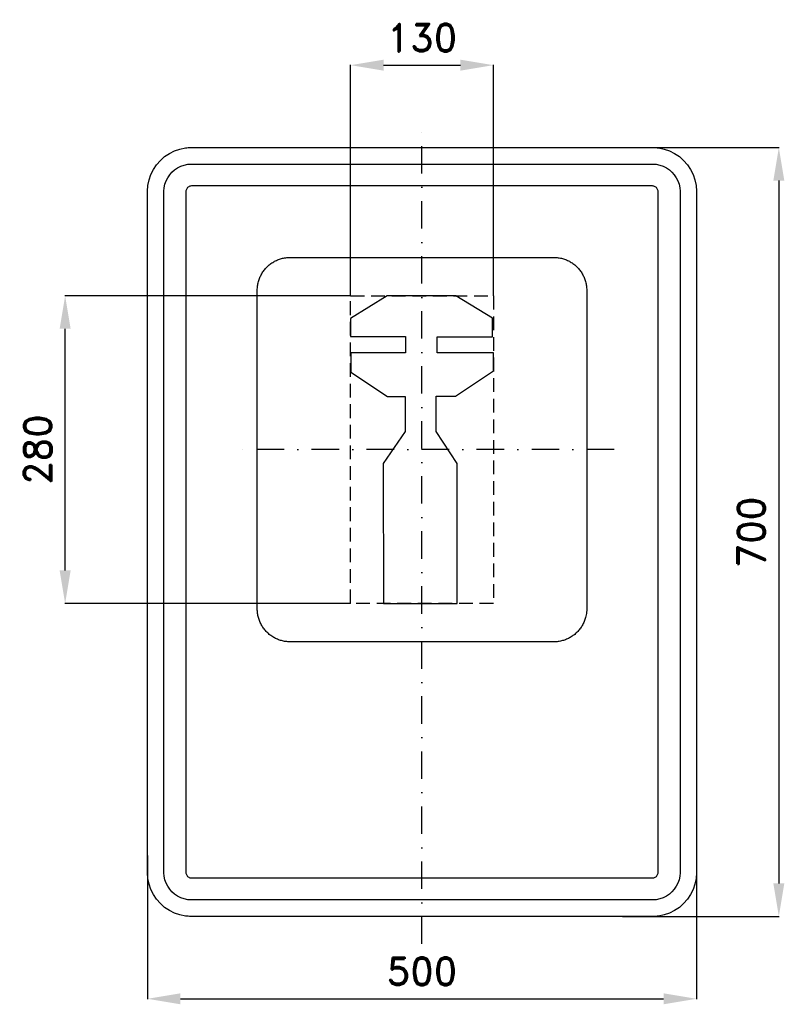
# Model space of a CAD drawing. Header units: millimetres. Extents: x -366 to 330, y -430 to 466.
import ezdxf

# ---------------------------------------------------------------- set-up
doc = ezdxf.new("R2010")
doc.units = ezdxf.units.MM
doc.header["$LTSCALE"] = 5
doc.linetypes.add('ČERCHOVANÁX2', pattern=[2, 1, -0.5, 0, -0.5])
doc.linetypes.add('ČÁRKOVANÁX2', pattern=[1.5, 1, -0.5])
doc.layers.add('Kóty', color=2, linetype='Continuous')
doc.layers.add('Značka', color=7, linetype='Continuous')
doc.styles.get("Standard").update_dxf_attribs({"font": 'romand.shx', "height": 25})
doc.dimstyles.get("Standard").update_dxf_attribs({"dimtxt": 25, "dimasz": 30, "dimexe": 0.18, "dimexo": 0.0625, "dimgap": 12.5, "dimtad": 1, "dimdec": 0, "dimzin": 0, "dimdsep": 46, "dimtxsty": 'Standard', "dimcen": 0.09, "dimadec": 0, "dimazin": 0, "dimtfac": 1, "dimtdec": 0, "dimtofl": 0, "dimtmove": 0, "dimatfit": 3, "dimfxl": 1, "dimtolj": 1, "dimtzin": 0, "dimarcsym": 0})

# ---------------------------------------------------------------- blocks, each defined once
blk = doc.blocks.new('*D0')
at = {"layer": 'Defpoints', "color": 0, "transparency": 16777216}
for p in [(-325, 215), (-65, 215), (-65, -65)]:
    blk.add_point(p, dxfattribs=at)
at = {"layer": 'Kóty', "color": 0, "lineweight": -2, "transparency": 16777216}
for p, q in [((-65.0625, 215), (-325.18, 215)), ((-325, -35), (-325, 185)), ((-65.0625, -65), (-325.18, -65))]:
    blk.add_line(p, q, dxfattribs=at)
at = {"layer": 'Kóty', "color": 0, "transparency": 16777216}
for points in [[(-330, 185), (-320, 185), (-325, 215)], [(-330, -35), (-320, -35), (-325, -65)]]:
    blk.add_solid(points, dxfattribs=at)
at = {"layer": 'Kóty', "color": 0, "transparency": 16777216, "insert": (-350, 75), "char_height": 25, "attachment_point": 5, "rotation": 90}
blk.add_mtext('\\A1;280', dxfattribs=at)
blk = doc.blocks.new('*D1')
at = {"layer": 'Defpoints', "color": 0, "transparency": 16777216}
for p in [(190.52, 350), (182.61, -350), (325, -350)]:
    blk.add_point(p, dxfattribs=at)
at = {"layer": 'Kóty', "color": 0, "lineweight": -2, "transparency": 16777216}
for p, q in [((190.59, 350), (325.18, 350)), ((325, 320), (325, -320)), ((182.67, -350), (325.18, -350))]:
    blk.add_line(p, q, dxfattribs=at)
at = {"layer": 'Kóty', "color": 0, "transparency": 16777216}
for points in [[(320, 320), (330, 320), (325, 350)], [(320, -320), (330, -320), (325, -350)]]:
    blk.add_solid(points, dxfattribs=at)
at = {"layer": 'Kóty', "color": 0, "transparency": 16777216, "insert": (300, 0), "char_height": 25, "attachment_point": 5, "rotation": 90}
blk.add_mtext('\\A1;700', dxfattribs=at)
blk = doc.blocks.new('*D2')
at = {"layer": 'Defpoints', "color": 0, "transparency": 16777216}
for p in [(250, -284.33), (-250, -294.45), (250, -425)]:
    blk.add_point(p, dxfattribs=at)
at = {"layer": 'Kóty', "color": 0, "lineweight": -2, "transparency": 16777216}
for p, q in [((250, -284.4), (250, -425.18)), ((-250, -294.51), (-250, -425.18)), ((-220, -425), (220, -425))]:
    blk.add_line(p, q, dxfattribs=at)
at = {"layer": 'Kóty', "color": 0, "transparency": 16777216}
for points in [[(-220, -420), (-220, -430), (-250, -425)], [(220, -420), (220, -430), (250, -425)]]:
    blk.add_solid(points, dxfattribs=at)
at = {"layer": 'Kóty', "color": 0, "transparency": 16777216, "insert": (0, -400), "char_height": 25, "attachment_point": 5}
blk.add_mtext('\\A1;500', dxfattribs=at)
blk = doc.blocks.new('*D3')
at = {"layer": 'Defpoints', "color": 0, "transparency": 16777216}
for p in [(65, 425), (-65, 215), (65, 215)]:
    blk.add_point(p, dxfattribs=at)
at = {"layer": 'Kóty', "color": 0, "lineweight": -2, "transparency": 16777216}
for p, q in [((-65, 215.0625), (-65, 425.18)), ((-35, 425), (35, 425)), ((65, 215.0625), (65, 425.18))]:
    blk.add_line(p, q, dxfattribs=at)
at = {"layer": 'Kóty', "color": 0, "transparency": 16777216}
for points in [[(-35, 430), (-35, 420), (-65, 425)], [(35, 430), (35, 420), (65, 425)]]:
    blk.add_solid(points, dxfattribs=at)
at = {"layer": 'Kóty', "color": 0, "transparency": 16777216, "insert": (0, 450), "char_height": 25, "attachment_point": 5}
blk.add_mtext('\\A1;130', dxfattribs=at)

msp = doc.modelspace()

# ---------------------------------------------------------------- linework, layer by layer
at = {"layer": 'Značka', "color": 6, "linetype": 'ČERCHOVANÁX2', "ltscale": 5}
for points in [[(0, -375), (0, 375)], [(175, 75), (-175, 75)]]:
    msp.add_lwpolyline(points, dxfattribs=at)
at = {"layer": 'Značka', "color": 5}
for points in [[(-210, -350), (-210.2, -349.9995), (-210.3, -349.9988, -0.0321716), (-215.5, -349.637), (-220.6, -348.5823), (-225.5, -346.9227), (-230.1, -344.5885), (-234.4, -341.714), (-238.3, -338.2843), (-241.7, -334.4026), (-244.6, -330.0906), (-246.9, -325.4605), (-248.6, -320.5549), (-249.7, -315.4767), (-250, -310.314), (-250, -310.157), (-250, -310), (-250, 310), (-250, 310.157), (-250, 310.314), (-249.6, 315.479), (-248.6, 320.555), (-246.9, 325.464), (-244.6, 330.091), (-241.7, 334.402), (-238.3, 338.284), (-234.4, 341.717), (-230.1, 344.589), (-225.5, 346.906), (-220.6, 348.582), (-215.5, 349.654, -0.0367311), (-210.3, 349.999), (-210.2, 350), (-210, 350), (210, 350), (210.2, 350), (210.3, 349.999, -0.0321716), (215.5, 349.637), (220.6, 348.582), (225.5, 346.923), (230.1, 344.589), (234.4, 341.714), (238.3, 338.284), (241.7, 334.403), (244.6, 330.091), (246.9, 325.46), (248.6, 320.555), (249.7, 315.477), (250, 310.314), (250, 310.157), (250, 310), (250, -310), (250, -310.157), (250, -310.314), (249.6, -315.4791), (248.6, -320.5549), (246.9, -325.4636), (244.6, -330.0906), (241.7, -334.4017), (238.3, -338.2843), (234.4, -341.7172), (230.1, -344.5885), (225.5, -346.9061), (220.6, -348.5823), (215.5, -349.6542, -0.0367341), (210.3, -349.9988), (210.2, -349.9996), (210, -350), (-210, -350)], [(-210, -335), (-210.1, -334.9997), (-210.2, -334.9992, -0.0321601), (-213.4, -334.7731), (-216.6, -334.1139), (-219.7, -333.0767), (-222.6, -331.6178), (-225.3, -329.8212), (-227.7, -327.6777), (-229.8, -325.2516), (-231.6, -322.5566), (-233.1, -319.6628), (-234.1, -316.5968), (-234.8, -313.423), (-235, -310.196), (-235, -310.098), (-235, -310), (-235, 310), (-235, 310.098), (-235, 310.196), (-234.8, 313.424), (-234.1, 316.597), (-233.1, 319.665), (-231.6, 322.557), (-229.8, 325.251), (-227.7, 327.678), (-225.3, 329.823), (-222.6, 331.618), (-219.7, 333.066), (-216.6, 334.114), (-213.4, 334.784, -0.0367287), (-210.2, 334.999), (-210.1, 335), (-210, 335), (210, 335), (210.1, 335), (210.2, 334.999, -0.0321789), (213.4, 334.773), (216.6, 334.114), (219.7, 333.077), (222.6, 331.618), (225.3, 329.821), (227.7, 327.678), (229.8, 325.252), (231.6, 322.557), (233.1, 319.663), (234.1, 316.597), (234.8, 313.423), (235, 310.196), (235, 310.098), (235, 310), (235, -310), (235, -310.098), (235, -310.196), (234.8, -313.424), (234.1, -316.5968), (233.1, -319.6648), (231.6, -322.5566), (229.8, -325.2511), (227.7, -327.6777), (225.3, -329.8233), (222.6, -331.6178), (219.7, -333.0663), (216.6, -334.1139), (213.4, -334.7839), (210.2, -334.9992), (210.1, -334.9997), (210, -335), (-210, -335)], [(-120, -100), (-120.12, -100), (-120.24, -99.999, -0.032176), (-124.11, -99.728, -0.0354414), (-127.92, -98.937, -0.0362606), (-131.6, -97.692, -0.0344037), (-135.07, -95.941, -0.0337135), (-138.3, -93.785, -0.0340917), (-141.21, -91.213, -0.0341856), (-143.79, -88.302, -0.0342456), (-145.94, -85.068, -0.0340273), (-147.68, -81.595, -0.0333729), (-148.94, -77.916, -0.0341419), (-149.74, -74.108, -0.0367803), (-150, -70.236), (-150, -70.118), (-150, -70), (-150, 220), (-150, 220.118), (-150, 220.236, -0.0322112), (-149.73, 224.109, -0.035398), (-148.94, 227.916, -0.0362567), (-147.69, 231.598, -0.0344175), (-145.94, 235.068, -0.0337071), (-143.79, 238.301, -0.034076), (-141.21, 241.213, -0.0342033), (-138.3, 243.788, -0.0342414), (-135.07, 245.941, -0.0340198), (-131.6, 247.68, -0.0334199), (-127.92, 248.937, -0.0341212), (-124.11, 249.741, -0.0367502), (-120.24, 249.999), (-120.12, 250), (-120, 250), (120, 250), (120.12, 250), (120.24, 249.999, -0.032176), (124.11, 249.728, -0.0354605), (127.92, 248.937, -0.0362606), (131.6, 247.692, -0.0344109), (135.07, 245.941, -0.0337199), (138.3, 243.785, -0.034086), (141.21, 241.213, -0.0341806), (143.79, 238.302, -0.0342282), (145.94, 235.068, -0.0340198), (147.68, 231.595, -0.0333706), (148.94, 227.916, -0.0341419), (149.74, 224.108, -0.0367795), (150, 220.236), (150, 220.118), (150, 220), (150, -70), (150, -70.118), (150, -70.236), (149.73, -74.109), (148.94, -77.916), (147.69, -81.598, -0.0344283), (145.94, -85.068, -0.0337199), (143.79, -88.301, -0.034076), (141.21, -91.213, -0.0341972), (138.3, -93.788, -0.034235), (135.07, -95.941, -0.034041), (131.6, -97.68, -0.0334197), (127.92, -98.937, -0.0341328), (124.11, -99.741, -0.0367502), (120.24, -99.999), (120.12, -100), (120, -100), (-120, -100)]]:
    msp.add_lwpolyline(points, format="xyb", dxfattribs=at)
for points in [[(-210, -315), (210, -315), (210, -315), (210, -315), (210.7, -314.955), (211.3, -314.823), (211.9, -314.615), (212.5, -314.324), (213.1, -313.964), (213.5, -313.536), (214, -313.05), (214.3, -312.511), (214.6, -311.933), (214.8, -311.319), (215, -310.685), (215, -310.039), (215, -310.02), (215, -310), (215, 310), (215, 310.02), (215, 310.039), (215, 310.685), (214.8, 311.319), (214.6, 311.933), (214.3, 312.511), (214, 313.05), (213.5, 313.536), (213.1, 313.965), (212.5, 314.324), (211.9, 314.613), (211.3, 314.823), (210.7, 314.957), (210, 315), (210, 315), (210, 315), (-210, 315), (-210, 315), (-210, 315), (-210.7, 314.955), (-211.3, 314.823), (-211.9, 314.615), (-212.5, 314.324), (-213.1, 313.964), (-213.5, 313.536), (-214, 313.05), (-214.3, 312.511), (-214.6, 311.933), (-214.8, 311.319), (-215, 310.685), (-215, 310.039), (-215, 310.02), (-215, 310), (-215, -310), (-215, -310.02), (-215, -310.039), (-215, -310.685), (-214.8, -311.319), (-214.6, -311.933), (-214.3, -312.511), (-214, -313.05), (-213.5, -313.536), (-213.1, -313.965), (-212.5, -314.324), (-211.9, -314.613), (-211.3, -314.823), (-210.7, -314.957), (-210, -315), (-210, -315), (-210, -315)], [(-35.11, -65), (31.96, -65), (31.96, 62.301), (13.02, 91.485), (13.02, 123.783), (30.52, 123.783), (65, 146.642), (65, 163.195), (13.76, 163.195), (13.76, 177.778), (64.3, 177.778), (64.3, 194.55), (30.96, 215), (-31.7, 215), (-65, 194.331), (-65, 177.997), (-15.16, 177.997), (-15.16, 163.195), (-64.74, 163.195), (-64.74, 145.416), (-31.44, 123.302), (-15.42, 123.302), (-15.42, 91.422), (-35.33, 62.257), (-35.11, -65)]]:
    msp.add_lwpolyline(points, dxfattribs=at)
at = {"layer": 'Značka', "color": 6, "linetype": 'ČÁRKOVANÁX2', "ltscale": 2.5}
msp.add_lwpolyline([(-65, -65), (-65, 215), (65, 215), (65, -65), (-65, -65)], dxfattribs=at)

# ---------------------------------------------------------------- dimensions: what is measured, and where the dimension line sits
at = {"layer": 'Kóty'}
for base, p1, p2, picture, middle in [((65, 425), (-65, 215), (65, 215), '*D3', (0, 450)), ((250, -425), (-250, -294.4474), (250, -284.3349), '*D2', (0, -400))]:
    dim = msp.add_linear_dim(base=base, p1=p1, p2=p2, dimstyle='Standard', dxfattribs=at)
    dim.commit()
    dim.dimension.update_dxf_attribs({"geometry": picture, "text_midpoint": middle})
for base, p1, p2, picture, middle in [((325, -350), (190.5244, 350), (182.6082, -350), '*D1', (300, 0)), ((-325, 215), (-65, -65), (-65, 215), '*D0', (-350, 75))]:
    dim = msp.add_linear_dim(base=base, p1=p1, p2=p2, angle=90, dimstyle='Standard', dxfattribs=at)
    dim.commit()
    dim.dimension.update_dxf_attribs({"geometry": picture, "text_midpoint": middle})

doc.saveas('drawing.dxf')
